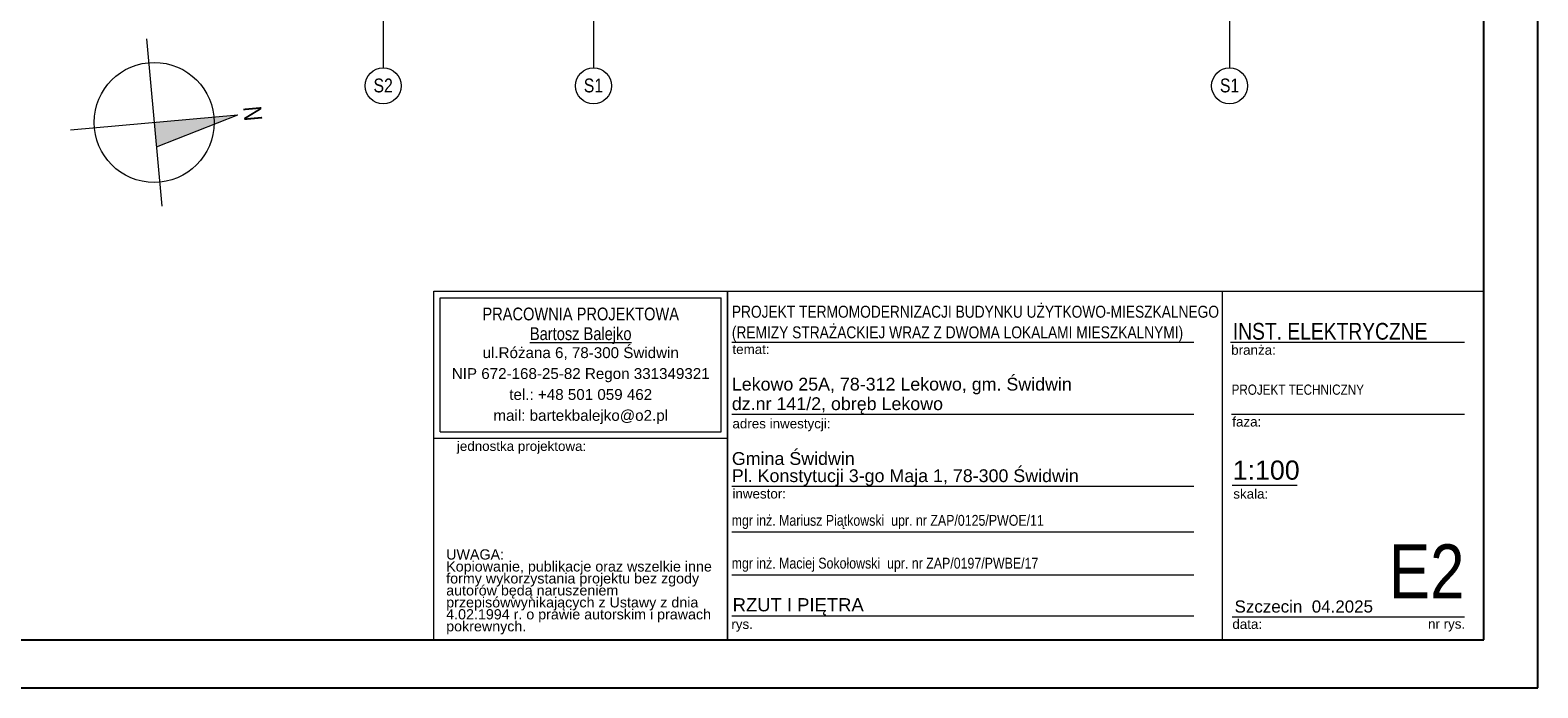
# Model space of a CAD drawing. Extents: x -543332 to -323966, y -9028 to 137422.
# Tile 179 of 250: x -493873 to -468743, y 69864 to 80828. Entities that reach past the tile are written whole.
import ezdxf

# ---------------------------------------------------------------- set-up
doc = ezdxf.new("R2010")
doc.units = 0
doc.header["$MEASUREMENT"] = 0
doc.layers.add('$ IE Tabela', color=7, linetype='Continuous')
doc.layers.add('Arch opisy', color=8, linetype='Continuous')
for name, color, linetype, lineweight in [('Arch opisy_Nr_Pióra__1', 8, 'Continuous', 25), ('Arch opisy_Nr_Pióra__21', 8, 'Continuous', 9), ('ARCH TABELA_Nr_Pióra__1', 8, 'Continuous', 25), ('ARCH TABELA_Nr_Pióra__21', 8, 'Continuous', 9), ('ARCH TABELA_Nr_Pióra__7', 8, 'Continuous', 13), ('Arch tabelki_Nr_Pióra__21', 8, 'Continuous', 9), ('arch wypelnienia_Nr_Pióra__21', 8, 'Continuous', 9)]:
    doc.layers.add(name, color=color, linetype=linetype, lineweight=lineweight)
doc.styles.add('GENERATED_STYLE_2', font='ARIALN.TTF')
doc.styles.add('GENERATED_STYLE_7', font='ARIALN.TTF')
doc.styles.add('GENERATED_STYLE_8', font='arial.ttf')
doc.styles.add('GENERATED_STYLE_9', font='arial.ttf')

# ---------------------------------------------------------------- blocks, each defined once
blk = doc.blocks.new('Linia_138', base_point=(-473881, 67708))
at = {"layer": 'Arch opisy_Nr_Pióra__21', "linetype": 'Continuous'}
blk.add_line((-473881, 67708), (-473881, 66885), dxfattribs=at)
blk.add_circle((-473881, 66585), 300, dxfattribs=at)
blk = doc.blocks.new('Linia_140', base_point=(-484484, 67708))
at = {"layer": 'Arch opisy_Nr_Pióra__21', "linetype": 'Continuous'}
blk.add_line((-484484, 67708), (-484484, 66885), dxfattribs=at)
blk.add_circle((-484484, 66585), 300, dxfattribs=at)
blk = doc.blocks.new('Linia_142', base_point=(-487989, 67708))
at = {"layer": 'Arch opisy_Nr_Pióra__21', "linetype": 'Continuous'}
blk.add_line((-487989, 67708), (-487989, 66885), dxfattribs=at)
blk.add_circle((-487989, 66585), 300, dxfattribs=at)
blk = doc.blocks.new('a3eee')
at = {"layer": '$ IE Tabela'}
for p, q in [((23930.8, 1206.8), (23930.8, 4176.8)), ((23840.8, 1286.8), (23840.8, 4096.8)), ((19890.8, 1286.8), (23840.8, 1286.8)), ((19730.8, 1206.8), (23930.8, 1206.8))]:
    blk.add_line(p, q, dxfattribs=at)

msp = doc.modelspace()

# ---------------------------------------------------------------- hatches: boundary and pattern name
at = {"layer": 'arch wypelnienia_Nr_Pióra__21', "linetype": 'Continuous'}
msp.add_hatch(color=256, dxfattribs=at).paths.add_polyline_path([(-490412, 79415), (-491769, 78882), (-491806, 79290)], flags=0)

# ---------------------------------------------------------------- linework, layer by layer
at = {"layer": 'ARCH TABELA_Nr_Pióra__21', "linetype": 'Continuous'}
for p, q in [((-491932, 80684), (-491680, 77895)), ((-493200, 79164), (-490412, 79415)), ((-491769, 78882), (-490412, 79415))]:
    msp.add_line(p, q, dxfattribs=at)
at = {"layer": 'ARCH TABELA_Nr_Pióra__21', "color": 0, "linetype": 'Continuous'}
for p, q in [((-487143, 70664), (-487143, 76475)), ((-487143, 76475), (-482250, 76475)), ((-487143, 74028), (-487143, 76475)), ((-487143, 76475), (-469643, 76475)), ((-482250, 76475), (-482250, 70664)), ((-482250, 74028), (-482250, 76475)), ((-474005, 76475), (-474005, 70664)), ((-469643, 76475), (-469643, 70664)), ((-487037, 74134), (-487037, 76368)), ((-487037, 76368), (-482356, 76368)), ((-482356, 74134), (-482356, 76368)), ((-482250, 70664), (-482250, 76075)), ((-482177, 75625), (-474478, 75625)), ((-473866, 75625), (-469966, 75625)), ((-482177, 74425), (-474478, 74425)), ((-473848, 74425), (-469966, 74425)), ((-487037, 74134), (-482356, 74134)), ((-487143, 74028), (-482250, 74028)), ((-482177, 73225), (-474478, 73225)), ((-473836, 73242), (-472757, 73242)), ((-482177, 72465), (-474478, 72465)), ((-482177, 71750), (-474478, 71750)), ((-482177, 71064), (-474478, 71064)), ((-473836, 71046), (-471555, 71046)), ((-471555, 71046), (-469966, 71046)), ((-487143, 70664), (-482250, 70664)), ((-469643, 70664), (-482250, 70664))]:
    msp.add_line(p, q, dxfattribs=at)
at = {"layer": 'ARCH TABELA_Nr_Pióra__21', "linetype": 'Continuous'}
msp.add_circle((-491806, 79290), 1000, dxfattribs=at)

# ---------------------------------------------------------------- block references
at = {"layer": '$ IE Tabela', "transparency": 33554687, "xscale": 10, "yscale": 10, "zscale": 10}
msp.add_blockref('a3eee', (-708051, 57796), dxfattribs=at)
at = {"layer": 'Arch opisy', "linetype": 'Continuous'}
for name, p in [('Linia_142', (-487989, 81022)), ('Linia_140', (-484484, 81022)), ('Linia_138', (-473881, 81022))]:
    msp.add_blockref(name, p, dxfattribs=at)

# ---------------------------------------------------------------- texts
at = {"layer": 'Arch opisy_Nr_Pióra__1', "linetype": 'Continuous', "char_height": 230, "attachment_point": 2, "style": 'GENERATED_STYLE_7'}
for s, insert in [('{S2}', (-487989, 80021)), ('{S1}', (-484484, 80021)), ('{S1}', (-473881, 80021))]:
    msp.add_mtext(s, dxfattribs=dict(at, insert=insert))
at = {"layer": 'ARCH TABELA_Nr_Pióra__1', "color": 0, "linetype": 'Continuous', "insert": (-482177, 75630), "char_height": 200, "attachment_point": 7, "line_spacing_factor": 1.031617, "style": 'GENERATED_STYLE_7'}
msp.add_mtext('\\pt22543.4;PROJEKT TERMOMODERNIZACJI BUDYNKU UŻYTKOWO-MIESZKALNEGO\\P\\pt;(REMIZY STRAŻACKIEJ WRAZ Z DWOMA LOKALAMI MIESZKALNYMI)', dxfattribs=at)
at = {"layer": 'ARCH TABELA_Nr_Pióra__1', "color": 0, "linetype": 'Continuous', "insert": (-482164, 71359), "char_height": 220, "attachment_point": 1, "style": 'GENERATED_STYLE_9'}
msp.add_mtext('RZUT I PIĘTRA', dxfattribs=at)
at = {"layer": 'ARCH TABELA_Nr_Pióra__21', "color": 0, "linetype": 'Continuous', "insert": (-482177, 73230), "char_height": 212.77, "attachment_point": 7, "line_spacing_factor": 0.807442, "style": 'GENERATED_STYLE_8'}
msp.add_mtext('{Gmina Świdwin\\PPl. Konstytucji 3-go Maja 1, 78-300 Świdwin}', dxfattribs=at)
at = {"layer": 'ARCH TABELA_Nr_Pióra__7', "color": 0, "linetype": 'Continuous'}
for s, insert, char_height, attachment_point, line_spacing_factor, style in [('{PRACOWNIA PROJEKTOWA\\P\\LBartosz Balejko}', (-484696, 76203), 212.77, 2, 0.926719, 'GENERATED_STYLE_2'), ('{Lekowo 25A, 78-312 Lekowo, gm. Świdwin\\Pdz.nr 141/2, obręb Lekowo}', (-482177, 74430), 212.77, 7, 0.918867, 'GENERATED_STYLE_8'), ('PROJEKT TECHNICZNY', (-473848, 74920), 170, 1, 0.923713, 'GENERATED_STYLE_7')]:
    msp.add_mtext(s, dxfattribs=dict(at, insert=insert, char_height=char_height, attachment_point=attachment_point, line_spacing_factor=line_spacing_factor, style=style))
for s, insert, char_height, attachment_point, style in [('INST. ELEKTRYCZNE', (-473827, 75948), 280, 1, 'GENERATED_STYLE_7'), ('{temat:}', (-482167, 75588), 159.6, 1, 'GENERATED_STYLE_8'), ('{branża:}', (-473854, 75576), 159.6, 1, 'GENERATED_STYLE_8'), ('{faza:}', (-473836, 74380), 159.6, 1, 'GENERATED_STYLE_8'), ('{adres inwestycji:}', (-482167, 74349), 159.58, 1, 'GENERATED_STYLE_8'), ('{jednostka projektowa:}', (-486760, 73973), 159.58, 1, 'GENERATED_STYLE_8'), ('{1:100}', (-473829, 73653), 319.2, 1, 'GENERATED_STYLE_8'), ('{inwestor:}', (-482167, 73180), 159.58, 1, 'GENERATED_STYLE_8'), ('{skala:}', (-473819, 73178), 159.6, 1, 'GENERATED_STYLE_8'), ('mgr inż. Mariusz Piątkowski  upr. nr ZAP/0125/PWOE/11', (-482180, 72746), 180, 1, 'GENERATED_STYLE_7'), ('E2', (-469966, 72255), 900, 3, 'GENERATED_STYLE_7'), ('mgr inż. Maciej Sokołowski  upr. nr ZAP/0197/PWBE/17', (-482180, 72032), 180, 1, 'GENERATED_STYLE_7'), ('Szczecin  04.2025', (-473798, 71321), 202.13, 1, 'GENERATED_STYLE_8'), ('{rys.}', (-482185, 71006), 159.6, 1, 'GENERATED_STYLE_8'), ('{data:}', (-473835, 71006), 159.6, 1, 'GENERATED_STYLE_8'), ('{nr rys.}', (-470574, 71010), 159.6, 1, 'GENERATED_STYLE_8')]:
    msp.add_mtext(s, dxfattribs=dict(at, insert=insert, char_height=char_height, attachment_point=attachment_point, style=style))
at = {"layer": 'ARCH TABELA_Nr_Pióra__7', "color": 0, "linetype": 'Continuous', "style": 'GENERATED_STYLE_8'}
for s, insert, char_height, width, attachment_point, line_spacing_factor in [('{ul.Różana 6, 78-300 Świdwin\\PNIP 672-168-25-82 Regon 331349321\\Ptel.: +48 501 059 462\\Pmail: bartekbalejko@o2.pl}', (-484696, 75542), 180.85, 4680.85, 2, 1.156383), ('{UWAGA:\\PKopiowanie, publikacje oraz wszelkie inne formy wykorzystania projektu bez zgody autorów będą naruszeniem przepisówwynikających z Ustawy z dnia 4.02.1994 r. o prawie autorskim i prawach pokrewnych.}', (-486938, 72173), 170.213, 4483.41, 1, 0.703415)]:
    msp.add_mtext(s, dxfattribs=dict(at, insert=insert, char_height=char_height, width=width, attachment_point=attachment_point, line_spacing_factor=line_spacing_factor))
at = {"layer": 'Arch tabelki_Nr_Pióra__21', "linetype": 'Continuous', "insert": (-490013, 79451), "char_height": 300, "attachment_point": 2, "rotation": 275.1455, "style": 'GENERATED_STYLE_7'}
msp.add_mtext('{N}', dxfattribs=at)

doc.saveas('drawing.dxf')
